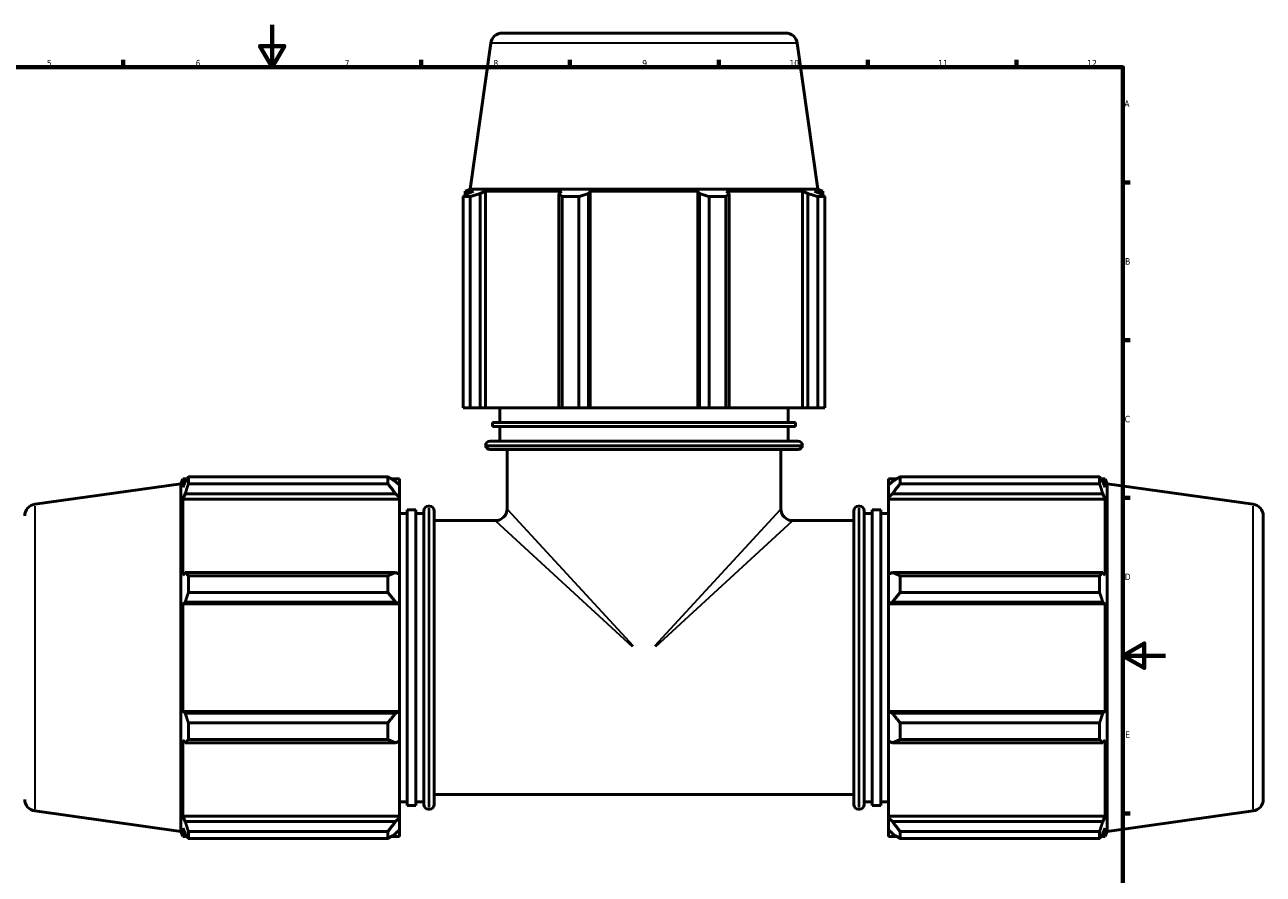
# Model space of a CAD drawing. Header units: millimetres. Extents: x -9 to 1504, y -579 to 1102.
# Tile 6 of 8: x 304 to 887, y 194 to 594. Entities that reach past the tile are written whole.
import ezdxf

# ---------------------------------------------------------------- set-up
doc = ezdxf.new("R2010")
doc.units = ezdxf.units.MM
for name, color, linetype, lineweight in [('Border (ANSI)', 7, 'Continuous', 70), ('Visible (ANSI)', 7, 'Continuous', 50), ('Visible Narrow (ANSI)', 7, 'Continuous', 35)]:
    doc.layers.add(name, color=color, linetype=linetype, lineweight=lineweight)
doc.styles.add('Note Text (ANSI)', font='tahoma.ttf')

# ---------------------------------------------------------------- blocks, each defined once
blk = doc.blocks.new('Borders Default Border')
at = {"layer": 'Border (ANSI)'}
for p, q in [((350.42, 574), (350.42, 577.45)), ((490.58, 574), (490.58, 577.45)), ((560.67, 574), (560.67, 577.45)), ((630.75, 574), (630.75, 577.45)), ((700.83, 574), (700.83, 577.45)), ((770.92, 574), (770.92, 577.45)), ((821, 519.75), (824.45, 519.75)), ((821, 445.5), (824.45, 445.5)), ((821, 371.25), (824.45, 371.25)), ((821, 222.75), (824.45, 222.75))]:
    blk.add_line(p, q, dxfattribs=at)
at = {"layer": 'Border (ANSI)', "flags": 128}
for points in [[(420.5, 594), (420.5, 574), (414.73, 584), (426.27, 584), (420.5, 574)], [(20, 20), (20, 574), (821, 574), (821, 20), (20, 20)], [(841, 297), (821, 297), (831, 302.77), (831, 291.23), (821, 297)]]:
    blk.add_lwpolyline(points, dxfattribs=at)
at = {"layer": 'Border (ANSI)', "attachment_point": 7, "style": 'Note Text (ANSI)'}
for s, insert, char_height in [('5', (314.48, 574.34), 3.05), ('6', (384.49, 574.34), 3.05), ('7', (454.6, 574.4), 3.05), ('8', (524.63, 574.33), 3.05), ('9', (594.7, 574.34), 3.05), ('10', (663.96, 574.34), 3.048), ('11', (734.04, 574.4), 3.048), ('12', (804.13, 574.4), 3.048), ('A', (821.63, 555.35), 3.05), ('B', (821.99, 481.1), 3.05), ('C', (821.8, 406.8), 3.05), ('D', (821.81, 332.6), 3.05), ('E', (822.05, 258.35), 3.05)]:
    blk.add_mtext(s, dxfattribs=dict(at, insert=insert, char_height=char_height))

msp = doc.modelspace()

# ---------------------------------------------------------------- linework, layer by layer
at = {"layer": 'Visible (ANSI)'}
for p, q in [((528.8123, 590.0948), (662.2501, 590.0948)), ((523.3658, 585.3602), (513.7015, 516.5948)), ((667.6966, 585.3602), (677.361, 516.5948)), ((513.6498, 513.0917), (510.3772, 513.0917)), ((510.3772, 413.6948), (510.3772, 513.0917)), ((513.7015, 516.5948), (511.3662, 515.6513)), ((515.2616, 515.6513), (511.3662, 515.6513)), ((511.3662, 513.729), (511.3662, 515.6513)), ((515.2616, 515.6513), (512.6723, 514.5543)), ((513.6498, 513.0917), (513.6498, 413.6948)), ((677.361, 516.5948), (513.7015, 516.5948)), ((518.4677, 514.5543), (520.876, 515.6513)), ((518.4677, 413.6948), (518.4677, 514.5543)), ((520.876, 413.6948), (520.876, 515.6513)), ((556.6681, 515.6513), (520.876, 515.6513)), ((556.6681, 515.6513), (555.4145, 514.5543)), ((555.4145, 514.5543), (555.4145, 413.6948)), ((564.8874, 513.0917), (556.9867, 513.0917)), ((556.9867, 413.6948), (556.9867, 513.0917)), ((564.8874, 513.0917), (564.8874, 413.6948)), ((569.4059, 514.5543), (570.2223, 515.6513)), ((569.4059, 413.6948), (569.4059, 514.5543)), ((570.2223, 413.6948), (570.2223, 515.6513)), ((620.8401, 515.6513), (570.2223, 515.6513)), ((620.8401, 413.6948), (620.8401, 515.6513)), ((620.8401, 515.6513), (621.6565, 514.5543)), ((621.6565, 514.5543), (621.6565, 413.6948)), ((634.0757, 513.0917), (626.1751, 513.0917)), ((626.1751, 413.6948), (626.1751, 513.0917)), ((634.0757, 513.0917), (634.0757, 413.6948)), ((635.6479, 514.5543), (634.3943, 515.6513)), ((670.1865, 515.6513), (634.3943, 515.6513)), ((635.6479, 413.6948), (635.6479, 514.5543)), ((670.1865, 413.6948), (670.1865, 515.6513)), ((670.1865, 515.6513), (672.5947, 514.5543)), ((672.5947, 514.5543), (672.5947, 413.6948)), ((678.3901, 514.5543), (675.8008, 515.6513)), ((679.6962, 515.6513), (675.8008, 515.6513)), ((677.361, 516.5948), (679.6962, 515.6513)), ((680.6852, 513.0917), (677.4127, 513.0917)), ((677.4127, 413.6948), (677.4127, 513.0917)), ((679.6962, 513.729), (679.6962, 515.6513)), ((680.6852, 513.0917), (680.6852, 413.6948)), ((513.6498, 413.6948), (510.3772, 413.6948)), ((513.6498, 413.6948), (518.4677, 413.6948)), ((520.876, 413.6948), (518.4677, 413.6948)), ((520.876, 413.6948), (555.4145, 413.6948)), ((527.6562, 406.8348), (527.6562, 413.6948)), ((555.4145, 413.6948), (556.9867, 413.6948)), ((564.8874, 413.6948), (556.9867, 413.6948)), ((564.8874, 413.6948), (569.4059, 413.6948)), ((570.2223, 413.6948), (569.4059, 413.6948)), ((570.2223, 413.6948), (620.8401, 413.6948)), ((621.6565, 413.6948), (620.8401, 413.6948)), ((621.6565, 413.6948), (626.1751, 413.6948)), ((634.0757, 413.6948), (626.1751, 413.6948)), ((634.0757, 413.6948), (635.6479, 413.6948)), ((635.6479, 413.6948), (670.1865, 413.6948)), ((663.4062, 406.8348), (663.4062, 413.6948)), ((672.5947, 413.6948), (670.1865, 413.6948)), ((672.5947, 413.6948), (677.4127, 413.6948)), ((680.6852, 413.6948), (677.4127, 413.6948)), ((666.8, 406.8348), (524.2625, 406.8348)), ((524.2625, 404.8748), (524.2625, 406.8348)), ((666.8, 404.8748), (524.2625, 404.8748)), ((527.6562, 398.0148), (527.6562, 404.8748)), ((663.4062, 398.0148), (663.4062, 404.8748)), ((666.8, 404.8748), (666.8, 406.8348)), ((523.0687, 398.0148), (667.9937, 398.0148)), ((670.1937, 395.8148), (520.8687, 395.8148)), ((668.0467, 394.0948), (523.0157, 394.0948)), ((531.05, 366.076), (531.05, 394.0948)), ((660.0125, 366.076), (660.0125, 394.0948)), ((377.5312, 377.9245), (378.4747, 380.2598)), ((378.4747, 380.2598), (378.4747, 376.3643)), ((380.397, 380.2598), (378.4747, 380.2598)), ((379.5717, 378.9537), (378.4747, 376.3643)), ((381.0342, 381.2488), (475.0012, 381.2488)), ((381.0342, 381.2488), (381.0342, 377.9762)), ((475.0012, 377.9762), (475.0012, 381.2488)), ((480.4312, 380.2598), (476.5785, 380.2598)), ((480.4312, 377.2275), (478.6212, 378.9537)), ((480.4312, 377.2275), (480.4312, 380.2598)), ((710.6312, 380.2598), (710.6312, 377.2275)), ((710.6312, 380.2598), (714.4839, 380.2598)), ((712.4412, 378.9537), (710.6312, 377.2275)), ((716.0612, 381.2488), (716.0612, 377.9762)), ((716.0612, 381.2488), (810.0282, 381.2488)), ((810.0282, 377.9762), (810.0282, 381.2488)), ((810.6655, 380.2598), (812.5877, 380.2598)), ((812.5877, 376.3643), (811.4908, 378.9537)), ((812.5877, 376.3643), (812.5877, 380.2598)), ((813.5312, 377.9245), (812.5877, 380.2598)), ((308.7658, 368.2602), (377.5312, 377.9245)), ((377.5312, 377.9245), (377.5312, 214.265)), ((378.4747, 370.75), (379.5717, 373.1583)), ((379.5717, 373.1583), (478.6212, 373.1583)), ((475.0012, 377.9762), (381.0342, 377.9762)), ((478.6212, 373.1583), (480.4312, 371.5528)), ((480.4312, 377.2275), (480.4312, 371.5528)), ((710.6312, 371.5528), (710.6312, 377.2275)), ((710.6312, 371.5528), (712.4412, 373.1583)), ((712.4412, 373.1583), (811.4908, 373.1583)), ((810.0282, 377.9762), (716.0612, 377.9762)), ((811.4908, 373.1583), (812.5877, 370.75)), ((813.5312, 214.265), (813.5312, 377.9245)), ((882.2967, 368.2602), (813.5312, 377.9245)), ((378.4747, 370.75), (378.4747, 334.9578)), ((480.4312, 370.75), (378.4747, 370.75)), ((480.4312, 371.5528), (480.4312, 370.75)), ((480.4312, 335.3757), (480.4312, 370.75)), ((494.5646, 367.3635), (494.0646, 367.3635)), ((696.4979, 367.3635), (696.9979, 367.3635)), ((710.6312, 370.75), (710.6312, 371.5528)), ((710.6312, 370.75), (710.6312, 335.3757)), ((710.6312, 370.75), (812.5877, 370.75)), ((812.5877, 334.9578), (812.5877, 370.75)), ((484.1062, 363.9698), (480.4312, 363.9698)), ((484.1062, 365.6666), (484.1062, 226.5229)), ((488.1896, 365.6666), (484.1062, 365.6666)), ((488.1896, 365.6666), (488.1896, 226.5229)), ((491.8646, 363.9698), (488.1896, 363.9698)), ((491.8646, 227.026), (491.8646, 365.1635)), ((496.7646, 365.1635), (496.7646, 227.026)), ((694.2979, 227.026), (694.2979, 365.1635)), ((699.1979, 365.1635), (699.1979, 227.026)), ((699.1979, 363.9698), (702.8729, 363.9698)), ((702.8729, 226.5229), (702.8729, 365.6666)), ((702.8729, 365.6666), (706.9562, 365.6666)), ((706.9562, 226.5229), (706.9562, 365.6666)), ((706.9562, 363.9698), (710.6312, 363.9698)), ((887.0312, 362.8137), (887.0312, 229.3758)), ((525.55, 360.576), (496.7646, 360.576)), ((694.2979, 360.576), (665.5125, 360.576)), ((379.5717, 336.2115), (378.4747, 334.9578)), ((478.6212, 336.2115), (379.5717, 336.2115)), ((381.0342, 334.6392), (475.0012, 334.6392)), ((381.0342, 334.6392), (381.0342, 326.7386)), ((475.0012, 326.7386), (475.0012, 334.6392)), ((480.4312, 335.3757), (478.6212, 336.2115)), ((480.4312, 335.3757), (480.4312, 321.6758)), ((712.4412, 336.2115), (710.6312, 335.3757)), ((710.6312, 321.6758), (710.6312, 335.3757)), ((811.4908, 336.2115), (712.4412, 336.2115)), ((716.0612, 334.6392), (716.0612, 326.7386)), ((716.0612, 334.6392), (810.0282, 334.6392)), ((810.0282, 326.7386), (810.0282, 334.6392)), ((812.5877, 334.9578), (811.4908, 336.2115)), ((475.0012, 326.7386), (381.0342, 326.7386)), ((810.0282, 326.7386), (716.0612, 326.7386)), ((378.4747, 321.4037), (379.5717, 322.2201)), ((378.4747, 321.4037), (378.4747, 270.7859)), ((480.4312, 321.4037), (378.4747, 321.4037)), ((379.5717, 322.2201), (478.6212, 322.2201)), ((478.6212, 322.2201), (480.4312, 321.6758)), ((480.4312, 321.6758), (480.4312, 321.4037)), ((480.4312, 270.7859), (480.4312, 321.4037)), ((710.6312, 321.6758), (712.4412, 322.2201)), ((710.6312, 321.4037), (710.6312, 321.6758)), ((710.6312, 321.4037), (710.6312, 270.7859)), ((710.6312, 321.4037), (812.5877, 321.4037)), ((712.4412, 322.2201), (811.4908, 322.2201)), ((811.4908, 322.2201), (812.5877, 321.4037)), ((812.5877, 270.7859), (812.5877, 321.4037)), ((379.5717, 269.9694), (378.4747, 270.7859)), ((480.4312, 270.7859), (378.4747, 270.7859)), ((478.6212, 269.9694), (379.5717, 269.9694)), ((480.4312, 270.5137), (478.6212, 269.9694)), ((480.4312, 270.7859), (480.4312, 270.5137)), ((480.4312, 270.5137), (480.4312, 256.8138)), ((710.6312, 270.5137), (710.6312, 270.7859)), ((710.6312, 270.7859), (812.5877, 270.7859)), ((712.4412, 269.9694), (710.6312, 270.5137)), ((710.6312, 256.8138), (710.6312, 270.5137)), ((811.4908, 269.9694), (712.4412, 269.9694)), ((812.5877, 270.7859), (811.4908, 269.9694)), ((381.0342, 265.4509), (475.0012, 265.4509)), ((381.0342, 265.4509), (381.0342, 257.5503)), ((475.0012, 257.5503), (475.0012, 265.4509)), ((716.0612, 265.4509), (716.0612, 257.5503)), ((716.0612, 265.4509), (810.0282, 265.4509)), ((810.0282, 257.5503), (810.0282, 265.4509)), ((378.4747, 257.2317), (378.4747, 221.4395)), ((378.4747, 257.2317), (379.5717, 255.978)), ((475.0012, 257.5503), (381.0342, 257.5503)), ((478.6212, 255.978), (480.4312, 256.8138)), ((480.4312, 221.4395), (480.4312, 256.8138)), ((710.6312, 256.8138), (712.4412, 255.978)), ((710.6312, 256.8138), (710.6312, 221.4395)), ((810.0282, 257.5503), (716.0612, 257.5503)), ((811.4908, 255.978), (812.5877, 257.2317)), ((812.5877, 221.4395), (812.5877, 257.2317)), ((379.5717, 255.978), (478.6212, 255.978)), ((712.4412, 255.978), (811.4908, 255.978)), ((484.1062, 228.2198), (480.4312, 228.2198)), ((491.8646, 228.2198), (488.1896, 228.2198)), ((694.2979, 231.6135), (496.7646, 231.6135)), ((699.1979, 228.2198), (702.8729, 228.2198)), ((706.9562, 228.2198), (710.6312, 228.2198)), ((308.7658, 223.9294), (377.5312, 214.265)), ((488.1896, 226.5229), (484.1062, 226.5229)), ((494.5646, 224.826), (494.0646, 224.826)), ((696.4979, 224.826), (696.9979, 224.826)), ((702.8729, 226.5229), (706.9562, 226.5229)), ((882.2967, 223.9294), (813.5312, 214.265)), ((379.5717, 219.0313), (378.4747, 221.4395)), ((480.4312, 221.4395), (378.4747, 221.4395)), ((378.4747, 215.8252), (378.4747, 211.9298)), ((378.4747, 215.8252), (379.5717, 213.2358)), ((478.6212, 219.0313), (379.5717, 219.0313)), ((480.4312, 220.6367), (478.6212, 219.0313)), ((480.4312, 221.4395), (480.4312, 220.6367)), ((480.4312, 220.6367), (480.4312, 214.9621)), ((710.6312, 220.6367), (710.6312, 221.4395)), ((710.6312, 221.4395), (812.5877, 221.4395)), ((710.6312, 214.9621), (710.6312, 220.6367)), ((712.4412, 219.0313), (710.6312, 220.6367)), ((811.4908, 219.0313), (712.4412, 219.0313)), ((812.5877, 221.4395), (811.4908, 219.0313)), ((811.4908, 213.2358), (812.5877, 215.8252)), ((812.5877, 211.9298), (812.5877, 215.8252)), ((377.5312, 214.265), (378.4747, 211.9298)), ((380.397, 211.9298), (378.4747, 211.9298)), ((381.0342, 214.2133), (475.0012, 214.2133)), ((381.0342, 214.2133), (381.0342, 210.9408)), ((475.0012, 210.9408), (381.0342, 210.9408)), ((475.0012, 210.9408), (475.0012, 214.2133)), ((480.4312, 211.9298), (476.5785, 211.9298)), ((478.6212, 213.2358), (480.4312, 214.9621)), ((480.4312, 211.9298), (480.4312, 214.9621)), ((710.6312, 214.9621), (712.4412, 213.2358)), ((710.6312, 214.9621), (710.6312, 211.9298)), ((710.6312, 211.9298), (714.4839, 211.9298)), ((716.0612, 214.2133), (716.0612, 210.9408)), ((716.0612, 214.2133), (810.0282, 214.2133)), ((810.0282, 210.9408), (716.0612, 210.9408)), ((810.0282, 210.9408), (810.0282, 214.2133)), ((810.6655, 211.9298), (812.5877, 211.9298)), ((813.5312, 214.265), (812.5877, 211.9298))]:
    msp.add_line(p, q, dxfattribs=at)
for centre, radius, start, end in [((528.8123, 584.5948), 5.5, 90, 172), ((662.2501, 584.5948), 5.5, 8, 90), ((523.0687, 395.8148), 2.2, 90, 180), ((667.9937, 395.8148), 2.2, 0, 90), ((523.0157, 396.2948), 2.2, 192.6022648, 270), ((668.0467, 396.2948), 2.2, 270, 347.3977352), ((309.5312, 362.8137), 5.5, 98, 180), ((494.0646, 365.1635), 2.2, 90, 180), ((494.5646, 365.1635), 2.2, 0, 90), ((696.4979, 365.1635), 2.2, 90, 180), ((696.9979, 365.1635), 2.2, 0, 90), ((881.5312, 362.8137), 5.5, 0, 82), ((525.55, 366.076), 5.5, 270, 0), ((665.5125, 366.076), 5.5, 180, 270), ((309.5312, 229.3758), 5.5, 180, 262), ((881.5312, 229.3758), 5.5, 278, 0), ((494.0646, 227.026), 2.2, 180, 270), ((494.5646, 227.026), 2.2, 270, 0), ((696.4979, 227.026), 2.2, 180, 270), ((696.9979, 227.026), 2.2, 270, 0)]:
    msp.add_arc(centre, radius, start, end, dxfattribs=at)
for points, weights in [([(510.3772, 513.0917), (511.5482, 513.8523), (512.6723, 514.5543)], [1, 1.00104123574, 1.00126552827]), ([(518.4677, 514.5543), (516.1079, 513.8523), (513.6498, 513.0917)], [1.00126552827, 1.00104123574, 1]), ([(556.9867, 513.0917), (556.1846, 513.8523), (555.4145, 514.5543)], [1, 1.00104123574, 1.00126552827]), ([(569.4059, 514.5543), (567.1927, 513.8523), (564.8874, 513.0917)], [1.00126552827, 1.00104123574, 1]), ([(626.1751, 513.0917), (623.8697, 513.8523), (621.6565, 514.5543)], [1, 1.00104123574, 1.00126552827]), ([(635.6479, 514.5543), (634.8779, 513.8523), (634.0757, 513.0917)], [1.00126552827, 1.00104123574, 1]), ([(677.4127, 513.0917), (674.9545, 513.8523), (672.5947, 514.5543)], [1, 1.00104123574, 1.00126552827]), ([(678.3901, 514.5543), (679.5143, 513.8523), (680.6852, 513.0917)], [1.00126552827, 1.00104123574, 1]), ([(379.5717, 378.9537), (380.2737, 380.0778), (381.0342, 381.2488)], [1.00126552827, 1.00104123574, 1]), ([(478.6212, 378.9537), (476.8836, 380.0778), (475.0012, 381.2488)], [1.00671180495, 1.01286624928, 1.01822643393]), ([(716.0612, 381.2488), (714.1788, 380.0778), (712.4412, 378.9537)], [1.01822643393, 1.01286624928, 1.00671180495]), ([(810.0282, 381.2488), (810.7887, 380.0778), (811.4908, 378.9537)], [1, 1.00104123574, 1.00126552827]), ([(381.0342, 377.9762), (380.2737, 375.5181), (379.5717, 373.1583)], [1, 1.00104123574, 1.00126552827]), ([(475.0012, 377.9762), (476.8836, 375.5181), (478.6212, 373.1583)], [1.01822643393, 1.01286624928, 1.00671180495]), ([(712.4412, 373.1583), (714.1788, 375.5181), (716.0612, 377.9762)], [1.00671180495, 1.01286624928, 1.01822643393]), ([(811.4908, 373.1583), (810.7887, 375.5181), (810.0282, 377.9762)], [1.00126552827, 1.00104123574, 1]), ([(379.5717, 336.2115), (380.2737, 335.4414), (381.0342, 334.6392)], [1.00126552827, 1.00104123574, 1]), ([(478.6212, 336.2115), (476.8836, 335.4414), (475.0012, 334.6392)], [1.00671180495, 1.01286624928, 1.01822643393]), ([(716.0612, 334.6392), (714.1788, 335.4414), (712.4412, 336.2115)], [1.01822643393, 1.01286624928, 1.00671180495]), ([(810.0282, 334.6392), (810.7887, 335.4414), (811.4908, 336.2115)], [1, 1.00104123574, 1.00126552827]), ([(381.0342, 326.7386), (380.2737, 324.4332), (379.5717, 322.2201)], [1, 1.00104123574, 1.00126552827]), ([(475.0012, 326.7386), (476.8836, 324.4332), (478.6212, 322.2201)], [1.01822643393, 1.01286624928, 1.00671180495]), ([(712.4412, 322.2201), (714.1788, 324.4332), (716.0612, 326.7386)], [1.00671180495, 1.01286624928, 1.01822643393]), ([(811.4908, 322.2201), (810.7887, 324.4332), (810.0282, 326.7386)], [1.00126552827, 1.00104123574, 1]), ([(379.5717, 269.9694), (380.2737, 267.7563), (381.0342, 265.4509)], [1.00126552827, 1.00104123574, 1]), ([(478.6212, 269.9694), (476.8836, 267.7563), (475.0012, 265.4509)], [1.00671180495, 1.01286624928, 1.01822643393]), ([(716.0612, 265.4509), (714.1788, 267.7563), (712.4412, 269.9694)], [1.01822643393, 1.01286624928, 1.00671180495]), ([(810.0282, 265.4509), (810.7887, 267.7563), (811.4908, 269.9694)], [1, 1.00104123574, 1.00126552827]), ([(381.0342, 257.5503), (380.2737, 256.7481), (379.5717, 255.978)], [1, 1.00104123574, 1.00126552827]), ([(475.0012, 257.5503), (476.8836, 256.7481), (478.6212, 255.978)], [1.01822643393, 1.01286624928, 1.00671180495]), ([(712.4412, 255.978), (714.1788, 256.7481), (716.0612, 257.5503)], [1.00671180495, 1.01286624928, 1.01822643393]), ([(811.4908, 255.978), (810.7887, 256.7481), (810.0282, 257.5503)], [1.00126552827, 1.00104123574, 1]), ([(379.5717, 219.0313), (380.2737, 216.6714), (381.0342, 214.2133)], [1.00126552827, 1.00104123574, 1]), ([(478.6212, 219.0313), (476.8836, 216.6714), (475.0012, 214.2133)], [1.00671180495, 1.01286624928, 1.01822643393]), ([(716.0612, 214.2133), (714.1788, 216.6714), (712.4412, 219.0313)], [1.01822643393, 1.01286624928, 1.00671180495]), ([(810.0282, 214.2133), (810.7887, 216.6714), (811.4908, 219.0313)], [1, 1.00104123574, 1.00126552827]), ([(381.0342, 210.9408), (380.2737, 212.1117), (379.5717, 213.2358)], [1, 1.00104123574, 1.00126552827]), ([(475.0012, 210.9408), (476.8836, 212.1117), (478.6212, 213.2358)], [1.01822643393, 1.01286624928, 1.00671180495]), ([(712.4412, 213.2358), (714.1788, 212.1117), (716.0612, 210.9408)], [1.00671180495, 1.01286624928, 1.01822643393]), ([(811.4908, 213.2358), (810.7887, 212.1117), (810.0282, 210.9408)], [1.00126552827, 1.00104123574, 1])]:
    msp.add_rational_spline(points, weights, degree=2, dxfattribs=at)
at = {"layer": 'Visible Narrow (ANSI)'}
for p, q in [((666.8081, 585.3602), (524.2543, 585.3602)), ((308.7658, 367.3717), (308.7658, 224.8178)), ((882.2967, 224.8178), (882.2967, 367.3717)), ((494.0646, 366.4861), (494.0646, 225.7034)), ((494.5646, 225.7034), (494.5646, 366.4861)), ((531.2487, 365.8603), (590.4721, 301.5854)), ((600.5904, 301.5854), (659.8137, 365.8603)), ((696.4979, 366.4861), (696.4979, 225.7034)), ((696.9979, 225.7034), (696.9979, 366.4861)), ((590.0406, 301.1539), (525.7657, 360.3772)), ((665.2967, 360.3772), (601.0219, 301.1539))]:
    msp.add_line(p, q, dxfattribs=at)

# ---------------------------------------------------------------- block references
msp.add_blockref('Borders Default Border', (0, 0))

doc.saveas('drawing.dxf')
